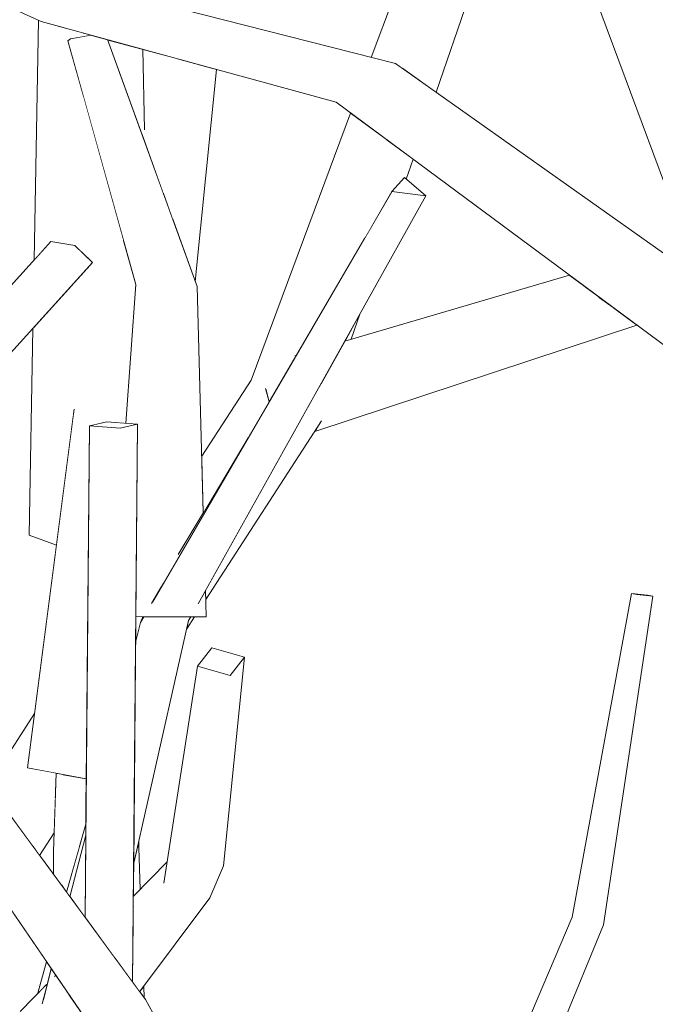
# Model space of a CAD drawing. Extents: x -289599 to -184549, y 66678 to 295474.
# Tile 37 of 256: x -282613 to -282542, y 72112 to 72221. Entities that reach past the tile are written whole.
import ezdxf

# ---------------------------------------------------------------- set-up
doc = ezdxf.new("R2010")
doc.units = 0
doc.header["$MEASUREMENT"] = 0
doc.linetypes.add('Wipeout_Contour', pattern=[1000, 0, -1000])
doc.layers.add('arch drzewa', color=8, linetype='Continuous')
doc.layers.add('arch drzewa_Nr_Pióra__4', color=8, linetype='Continuous', lineweight=9)

msp = doc.modelspace()

# ---------------------------------------------------------------- wipeouts: each hides what was drawn before it
at = {"color": 254, "linetype": 'Wipeout_Contour', "lineweight": 0, "ltscale": 1355805.632371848}
msp.add_wipeout([(-282570.38, 72216.03), (-282566.65, 72213.39), (-282557.3, 72240.53), (-282564.47, 72242.42)], dxfattribs=at).dxf.layer = 'arch drzewa'
at = {"color": 254, "linetype": 'Wipeout_Contour', "lineweight": 0, "ltscale": 2711419.521602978}
msp.add_wipeout([(-282547.2, 72228.65), (-282535.82, 72203.41), (-282533.08, 72211.59), (-282540.58, 72230.52), (-282542.6, 72229.95), (-282542.53, 72229.76), (-282542.66, 72229.86), (-282542.75, 72229.91)], dxfattribs=at).dxf.layer = 'arch drzewa'
at = {"color": 254, "linetype": 'Wipeout_Contour', "lineweight": 0, "ltscale": 1355824.851156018}
msp.add_wipeout([(-282593.12, 72156.9), (-282592.97, 72156.86), (-282567.79, 72201.92), (-282571.56, 72202.4)], dxfattribs=at).dxf.layer = 'arch drzewa'
at = {"color": 254, "linetype": 'Wipeout_Contour', "lineweight": 0, "ltscale": 1355981.98957856}
msp.add_wipeout([(-282609.33, 72196.88), (-282634.81, 72168.73), (-282633.66, 72166.58), (-282606.66, 72196.41)], dxfattribs=at).dxf.layer = 'arch drzewa'
at = {"color": 254, "linetype": 'Wipeout_Contour', "lineweight": 0, "ltscale": 1016865.34065603}
msp.add_wipeout([(-282590.19, 72127.73), (-282587.89, 72150.82), (-282589.48, 72148.79)], dxfattribs=at).dxf.layer = 'arch drzewa'
at = {"color": 254, "linetype": 'Wipeout_Contour', "lineweight": 0, "ltscale": 1355876.856475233}
msp.add_wipeout([(-282606.16, 72129.86), (-282608.2, 72129.77), (-282607.75, 72125.02), (-282607.6, 72124.82)], dxfattribs=at).dxf.layer = 'arch drzewa'
at = {"color": 254, "linetype": 'Wipeout_Contour', "lineweight": 0, "ltscale": 1694809.714862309}
msp.add_wipeout([(-282600.15, 72128.03), (-282600.19, 72124.36), (-282599.43, 72125.13), (-282599.6, 72129.72), (-282599.77, 72129.73)], dxfattribs=at).dxf.layer = 'arch drzewa'
at = {"color": 254, "linetype": 'Wipeout_Contour', "lineweight": 0, "ltscale": 1016738.811795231}
msp.add_wipeout([(-282561.6, 72088.35), (-282548.11, 72121.2), (-282550.34, 72121.76)], dxfattribs=at).dxf.layer = 'arch drzewa'
at = {"color": 254, "linetype": 'Wipeout_Contour', "lineweight": 0, "ltscale": 1355873.72124846}
msp.add_wipeout([(-282609.29, 72116.33), (-282610.26, 72112.56), (-282608.88, 72115.51), (-282608.79, 72115.6)], dxfattribs=at).dxf.layer = 'arch drzewa'
at = {"color": 254, "linetype": 'Wipeout_Contour', "lineweight": 0, "ltscale": 1016874.754995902}
msp.add_wipeout([(-282599.5, 72113.79), (-282599, 72113.11), (-282599.04, 72114.39)], dxfattribs=at).dxf.layer = 'arch drzewa'

# ---------------------------------------------------------------- next in the draw order: wipeouts: each hides what was drawn before it
at = {"color": 254, "linetype": 'Wipeout_Contour', "lineweight": 0, "ltscale": 1355821.052089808}
msp.add_wipeout([(-282573.83, 72217.26), (-282571.15, 72216.58), (-282570.38, 72216.03), (-282564.47, 72242.42)], dxfattribs=at).dxf.layer = 'arch drzewa'
at = {"color": 254, "linetype": 'Wipeout_Contour', "lineweight": 0, "ltscale": 1016770.323296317}
msp.add_wipeout([(-282535.82, 72203.41), (-282547.2, 72228.65), (-282536.54, 72201.26)], dxfattribs=at).dxf.layer = 'arch drzewa'
at = {"color": 254, "linetype": 'Wipeout_Contour', "lineweight": 0, "ltscale": 1016881.245226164}
msp.add_wipeout([(-282571.56, 72202.4), (-282598.1, 72156.89), (-282593.12, 72156.9)], dxfattribs=at).dxf.layer = 'arch drzewa'
at = {"color": 254, "linetype": 'Wipeout_Contour', "lineweight": 0, "ltscale": 1355973.454675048}
msp.add_wipeout([(-282606.66, 72196.41), (-282633.66, 72166.58), (-282632.31, 72164.06), (-282604.71, 72194.55)], dxfattribs=at).dxf.layer = 'arch drzewa'
at = {"color": 254, "linetype": 'Wipeout_Contour', "lineweight": 0, "ltscale": 1016739.180578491}
msp.add_wipeout([(-282548.11, 72121.2), (-282542.64, 72157.6), (-282544.41, 72157.76)], dxfattribs=at).dxf.layer = 'arch drzewa'
at = {"color": 254, "linetype": 'Wipeout_Contour', "lineweight": 0, "ltscale": 1016887.716362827}
msp.add_wipeout([(-282599.64, 72130.31), (-282599.6, 72129.72), (-282599.6, 72130.46)], dxfattribs=at).dxf.layer = 'arch drzewa'
at = {"color": 254, "linetype": 'Wipeout_Contour', "lineweight": 0, "ltscale": 1016908.872582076}
msp.add_wipeout([(-282607.75, 72125.02), (-282608.2, 72129.77), (-282608.15, 72125.57)], dxfattribs=at).dxf.layer = 'arch drzewa'
at = {"color": 254, "linetype": 'Wipeout_Contour', "lineweight": 0, "ltscale": 1694788.99012185}
msp.add_wipeout([(-282600.27, 72114.84), (-282599.5, 72113.79), (-282591.71, 72124.2), (-282596.83, 72125.8), (-282600.24, 72118.12)], dxfattribs=at).dxf.layer = 'arch drzewa'
at = {"color": 254, "linetype": 'Wipeout_Contour', "lineweight": 0, "ltscale": 1016745.715077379}
msp.add_wipeout([(-282550.34, 72121.76), (-282564.31, 72087.13), (-282561.6, 72088.35)], dxfattribs=at).dxf.layer = 'arch drzewa'
at = {"color": 254, "linetype": 'Wipeout_Contour', "lineweight": 0, "ltscale": 1694844.734808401}
msp.add_wipeout([(-282609.81, 72117.09), (-282610.83, 72113.53), (-282609.83, 72114.54), (-282609.89, 72113.98), (-282609.29, 72116.33)], dxfattribs=at).dxf.layer = 'arch drzewa'

# ---------------------------------------------------------------- next in the draw order: wipeouts: each hides what was drawn before it
at = {"color": 254, "linetype": 'Wipeout_Contour', "lineweight": 0, "ltscale": 1355708.771381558}
msp.add_wipeout([(-282550.76, 72228.61), (-282537.82, 72197.46), (-282536.54, 72201.26), (-282547.2, 72228.65)], dxfattribs=at).dxf.layer = 'arch drzewa'
at = {"color": 254, "linetype": 'Wipeout_Contour', "lineweight": 0, "ltscale": 1016851.328530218}
msp.add_wipeout([(-282570.15, 72203.95), (-282571.56, 72202.4), (-282567.79, 72201.92)], dxfattribs=at).dxf.layer = 'arch drzewa'
at = {"color": 254, "linetype": 'Wipeout_Contour', "lineweight": 0, "ltscale": 1016858.092549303}
msp.add_wipeout([(-282576.77, 72185.84), (-282576.06, 72186.05), (-282575.11, 72188.82)], dxfattribs=at).dxf.layer = 'arch drzewa'
at = {"color": 254, "linetype": 'Wipeout_Contour', "lineweight": 0, "ltscale": 1016893.444362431}
msp.add_wipeout([(-282597.7, 72157.58), (-282587.47, 72175.12), (-282595.16, 72162.32)], dxfattribs=at).dxf.layer = 'arch drzewa'
at = {"color": 254, "linetype": 'Wipeout_Contour', "lineweight": 0, "ltscale": 1016862.978951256}
msp.add_wipeout([(-282589.48, 72148.79), (-282591.71, 72124.2), (-282590.19, 72127.73)], dxfattribs=at).dxf.layer = 'arch drzewa'
at = {"color": 254, "linetype": 'Wipeout_Contour', "lineweight": 0, "ltscale": 1355882.340147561}
msp.add_wipeout([(-282609.04, 72129.3), (-282608.98, 72126.7), (-282608.15, 72125.57), (-282608.2, 72129.77)], dxfattribs=at).dxf.layer = 'arch drzewa'
at = {"color": 254, "linetype": 'Wipeout_Contour', "lineweight": 0, "ltscale": 1016887.345777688}
msp.add_wipeout([(-282599.64, 72130.31), (-282599.77, 72129.73), (-282599.6, 72129.72)], dxfattribs=at).dxf.layer = 'arch drzewa'
at = {"color": 254, "linetype": 'Wipeout_Contour', "lineweight": 0, "ltscale": 1016879.375732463}
msp.add_wipeout([(-282600.24, 72118.12), (-282596.83, 72125.8), (-282600.21, 72121.86)], dxfattribs=at).dxf.layer = 'arch drzewa'
at = {"color": 254, "linetype": 'Wipeout_Contour', "lineweight": 0, "ltscale": 1016744.812093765}
msp.add_wipeout([(-282564.31, 72087.13), (-282550.34, 72121.76), (-282551.58, 72122.05)], dxfattribs=at).dxf.layer = 'arch drzewa'
at = {"color": 254, "linetype": 'Wipeout_Contour', "lineweight": 0, "ltscale": 2711729.218418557}
msp.add_wipeout([(-282613.57, 72106.31), (-282612.06, 72106.04), (-282611.84, 72106.51), (-282610.98, 72105.84), (-282606.1, 72104.96), (-282604.36, 72108.85), (-282605.12, 72110.25), (-282607.37, 72113.53)], dxfattribs=at).dxf.layer = 'arch drzewa'

# ---------------------------------------------------------------- next in the draw order: wipeouts: each hides what was drawn before it
at = {"color": 254, "linetype": 'Wipeout_Contour', "lineweight": 0, "ltscale": 1016774.842914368}
msp.add_wipeout([(-282550.76, 72228.61), (-282538.47, 72195.52), (-282537.82, 72197.46)], dxfattribs=at).dxf.layer = 'arch drzewa'
at = {"color": 254, "linetype": 'Wipeout_Contour', "lineweight": 0, "ltscale": 2033713.347105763}
msp.add_wipeout([(-282574.59, 72197.19), (-282571.56, 72202.4), (-282570.15, 72203.95), (-282569.96, 72203.78), (-282569.2, 72205.97), (-282572.14, 72208.15)], dxfattribs=at).dxf.layer = 'arch drzewa'
at = {"color": 254, "linetype": 'Wipeout_Contour', "lineweight": 0, "ltscale": 1355875.928599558}
msp.add_wipeout([(-282593.13, 72191.89), (-282598.51, 72191.9), (-282593.75, 72164.66), (-282592.44, 72166.85)], dxfattribs=at).dxf.layer = 'arch drzewa'
at = {"color": 254, "linetype": 'Wipeout_Contour', "lineweight": 0, "ltscale": 1016885.133941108}
msp.add_wipeout([(-282592.53, 72157.65), (-282592.12, 72155.32), (-282592.2, 72158.24)], dxfattribs=at).dxf.layer = 'arch drzewa'
at = {"color": 254, "linetype": 'Wipeout_Contour', "lineweight": 0, "ltscale": 1016737.728673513}
msp.add_wipeout([(-282544.41, 72157.76), (-282550.34, 72121.76), (-282548.11, 72121.2)], dxfattribs=at).dxf.layer = 'arch drzewa'
at = {"color": 254, "linetype": 'Wipeout_Contour', "lineweight": 0, "ltscale": 1355859.885258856}
msp.add_wipeout([(-282599.96, 72149.78), (-282600.15, 72128.03), (-282594.08, 72154.88), (-282599.4, 72154.66)], dxfattribs=at).dxf.layer = 'arch drzewa'
at = {"color": 254, "linetype": 'Wipeout_Contour', "lineweight": 0, "ltscale": 1016870.880470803}
msp.add_wipeout([(-282591.71, 72124.2), (-282589.48, 72148.79), (-282593.08, 72149.83)], dxfattribs=at).dxf.layer = 'arch drzewa'
at = {"color": 254, "linetype": 'Wipeout_Contour', "lineweight": 0, "ltscale": 1694850.193124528}
msp.add_wipeout([(-282608.2, 72129.77), (-282606.16, 72129.86), (-282605.46, 72132.33), (-282605.41, 72137.35), (-282607.99, 72137.84)], dxfattribs=at).dxf.layer = 'arch drzewa'
at = {"color": 254, "linetype": 'Wipeout_Contour', "lineweight": 0, "ltscale": 1016912.259223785}
msp.add_wipeout([(-282609.04, 72126.79), (-282608.98, 72126.7), (-282609.04, 72129.3)], dxfattribs=at).dxf.layer = 'arch drzewa'
at = {"color": 254, "linetype": 'Wipeout_Contour', "lineweight": 0, "ltscale": 1016751.374189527}
msp.add_wipeout([(-282551.58, 72122.05), (-282566.55, 72086.77), (-282564.31, 72087.13)], dxfattribs=at).dxf.layer = 'arch drzewa'
at = {"color": 254, "linetype": 'Wipeout_Contour', "lineweight": 0, "ltscale": 1016903.248682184}
msp.add_wipeout([(-282607.59, 72113.85), (-282613.57, 72106.31), (-282607.37, 72113.53)], dxfattribs=at).dxf.layer = 'arch drzewa'

# ---------------------------------------------------------------- next in the draw order: linework, layer by layer
at = {"layer": 'arch drzewa_Nr_Pióra__4', "linetype": 'Continuous'}
msp.add_line((-282561.6, 72088.35), (-282548.11, 72121.2), dxfattribs=at)

# ---------------------------------------------------------------- next in the draw order: wipeouts: each hides what was drawn before it
at = {"color": 254, "linetype": 'Wipeout_Contour', "lineweight": 0, "ltscale": 1016744.060968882}
msp.add_wipeout([(-282550.34, 72121.76), (-282544.41, 72157.76), (-282545, 72157.87)], dxfattribs=at).dxf.layer = 'arch drzewa'
at = {"color": 254, "linetype": 'Wipeout_Contour', "lineweight": 0, "ltscale": 1016902.831734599}
msp.add_wipeout([(-282599.96, 72149.78), (-282599.4, 72154.66), (-282599.93, 72152.61)], dxfattribs=at).dxf.layer = 'arch drzewa'
at = {"color": 254, "linetype": 'Wipeout_Contour', "lineweight": 0, "ltscale": 1016888.689208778}
msp.add_wipeout([(-282593.88, 72155.31), (-282594.08, 72154.88), (-282593.84, 72155.31)], dxfattribs=at).dxf.layer = 'arch drzewa'
at = {"color": 254, "linetype": 'Wipeout_Contour', "lineweight": 0, "ltscale": 1016915.833331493}
msp.add_wipeout([(-282608.02, 72137.85), (-282608.2, 72129.77), (-282607.99, 72137.84)], dxfattribs=at).dxf.layer = 'arch drzewa'
at = {"color": 254, "linetype": 'Wipeout_Contour', "lineweight": 0, "ltscale": 1016903.366288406}
msp.add_wipeout([(-282607.23, 72124.31), (-282605.55, 72122.03), (-282605.47, 72131.14)], dxfattribs=at).dxf.layer = 'arch drzewa'
at = {"color": 254, "linetype": 'Wipeout_Contour', "lineweight": 0, "ltscale": 1355839.71612971}
msp.add_wipeout([(-282600.21, 72121.86), (-282596.83, 72125.8), (-282596.51, 72127.82), (-282600.2, 72123.17)], dxfattribs=at).dxf.layer = 'arch drzewa'
at = {"color": 254, "linetype": 'Wipeout_Contour', "lineweight": 0, "ltscale": 2711750.048450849}
msp.add_wipeout([(-282613.57, 72106.31), (-282607.59, 72113.85), (-282608.79, 72115.6), (-282608.88, 72115.51), (-282610.26, 72112.56), (-282609.89, 72113.98), (-282609.83, 72114.54), (-282612.72, 72111.6)], dxfattribs=at).dxf.layer = 'arch drzewa'
at = {"color": 254, "linetype": 'Wipeout_Contour', "lineweight": 0, "ltscale": 2372671.546956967}
msp.add_wipeout([(-282602.38, 72111.41), (-282605.12, 72110.25), (-282565.14, 72053.1), (-282598.86, 72112.92), (-282601.78, 72111.67), (-282601.8, 72111.5), (-282602.24, 72111.4)], dxfattribs=at).dxf.layer = 'arch drzewa'

# ---------------------------------------------------------------- next in the draw order: wipeouts: each hides what was drawn before it
at = {"color": 254, "linetype": 'Wipeout_Contour', "lineweight": 0, "ltscale": 1016741.722417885}
msp.add_wipeout([(-282545, 72157.87), (-282551.58, 72122.05), (-282550.34, 72121.76)], dxfattribs=at).dxf.layer = 'arch drzewa'
at = {"color": 254, "linetype": 'Wipeout_Contour', "lineweight": 0, "ltscale": 1355861.321795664}
msp.add_wipeout([(-282599.4, 72154.66), (-282594.08, 72154.88), (-282593.88, 72155.31), (-282599.04, 72155.29)], dxfattribs=at).dxf.layer = 'arch drzewa'
at = {"color": 254, "linetype": 'Wipeout_Contour', "lineweight": 0, "ltscale": 1355887.589193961}
msp.add_wipeout([(-282609.04, 72129.3), (-282608.2, 72129.77), (-282608.02, 72137.85), (-282608.73, 72137.98)], dxfattribs=at).dxf.layer = 'arch drzewa'
at = {"color": 254, "linetype": 'Wipeout_Contour', "lineweight": 0, "ltscale": 1355840.615914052}
msp.add_wipeout([(-282600.19, 72124.36), (-282600.2, 72123.17), (-282596.51, 72127.82), (-282596.46, 72128.16)], dxfattribs=at).dxf.layer = 'arch drzewa'

# ---------------------------------------------------------------- next in the draw order: linework, layer by layer
at = {"layer": 'arch drzewa_Nr_Pióra__4', "linetype": 'Continuous'}
msp.add_line((-282566.55, 72086.77), (-282551.58, 72122.05), dxfattribs=at)

# ---------------------------------------------------------------- next in the draw order: wipeouts: each hides what was drawn before it
at = {"color": 254, "linetype": 'Wipeout_Contour', "lineweight": 0, "ltscale": 1355658.541013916}
msp.add_wipeout([(-282542.64, 72157.6), (-282543.23, 72157.71), (-282545, 72157.87), (-282544.41, 72157.76)], dxfattribs=at).dxf.layer = 'arch drzewa'
at = {"color": 254, "linetype": 'Wipeout_Contour', "lineweight": 0, "ltscale": 1016903.861013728}
msp.add_wipeout([(-282599.13, 72155.29), (-282599.4, 72154.66), (-282599.04, 72155.29)], dxfattribs=at).dxf.layer = 'arch drzewa'
at = {"color": 254, "linetype": 'Wipeout_Contour', "lineweight": 0, "ltscale": 1016872.751511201}
msp.add_wipeout([(-282593.08, 72149.83), (-282596.83, 72125.8), (-282591.71, 72124.2)], dxfattribs=at).dxf.layer = 'arch drzewa'
at = {"color": 254, "linetype": 'Wipeout_Contour', "lineweight": 0, "ltscale": 1355891.000586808}
msp.add_wipeout([(-282611.37, 72129.95), (-282610.58, 72128.88), (-282608.97, 72131.37), (-282608.83, 72135.37)], dxfattribs=at).dxf.layer = 'arch drzewa'
at = {"color": 254, "linetype": 'Wipeout_Contour', "lineweight": 0, "ltscale": 1355874.360276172}
msp.add_wipeout([(-282607.6, 72124.82), (-282607.23, 72124.31), (-282605.47, 72131.14), (-282605.46, 72132.33)], dxfattribs=at).dxf.layer = 'arch drzewa'

# ---------------------------------------------------------------- next in the draw order: linework, layer by layer
at = {"layer": 'arch drzewa_Nr_Pióra__4', "linetype": 'Continuous'}
for p, q in [((-282551.58, 72122.05), (-282545, 72157.87)), ((-282548.11, 72121.2), (-282542.64, 72157.6)), ((-282544.41, 72157.76), (-282545, 72157.87)), ((-282545, 72157.87), (-282543.23, 72157.71)), ((-282542.64, 72157.6), (-282544.41, 72157.76)), ((-282543.23, 72157.71), (-282542.64, 72157.6)), ((-282590.19, 72127.73), (-282591.71, 72124.2))]:
    msp.add_line(p, q, dxfattribs=at)

# ---------------------------------------------------------------- next in the draw order: wipeouts: each hides what was drawn before it
at = {"color": 254, "linetype": 'Wipeout_Contour', "lineweight": 0, "ltscale": 3389655.618831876}
msp.add_wipeout([(-282599.23, 72155.29), (-282592.12, 72155.32), (-282592.53, 72157.65), (-282592.97, 72156.86), (-282593.12, 72156.9), (-282598.1, 72156.89), (-282597.7, 72157.58), (-282595.16, 72162.32), (-282593.75, 72164.66), (-282598.51, 72191.9)], dxfattribs=at).dxf.layer = 'arch drzewa'
at = {"color": 254, "linetype": 'Wipeout_Contour', "lineweight": 0, "ltscale": 1355833.023341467}
msp.add_wipeout([(-282591.49, 72151.86), (-282593.08, 72149.83), (-282589.48, 72148.79), (-282587.89, 72150.82)], dxfattribs=at).dxf.layer = 'arch drzewa'
at = {"color": 254, "linetype": 'Wipeout_Contour', "lineweight": 0, "ltscale": 2372829.215660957}
msp.add_wipeout([(-282611.13, 72144.58), (-282615.45, 72137.93), (-282613.38, 72132.69), (-282611.37, 72129.95), (-282608.83, 72135.37), (-282608.73, 72137.98), (-282611.91, 72138.59)], dxfattribs=at).dxf.layer = 'arch drzewa'

# ---------------------------------------------------------------- next in the draw order: linework, layer by layer
at = {"layer": 'arch drzewa_Nr_Pióra__4', "linetype": 'Continuous'}
for p, q in [((-282593.08, 72149.83), (-282591.49, 72151.86)), ((-282591.49, 72151.86), (-282587.89, 72150.82)), ((-282590.19, 72127.73), (-282587.89, 72150.82)), ((-282587.89, 72150.82), (-282589.48, 72148.79)), ((-282596.83, 72125.8), (-282593.08, 72149.83)), ((-282589.48, 72148.79), (-282593.08, 72149.83))]:
    msp.add_line(p, q, dxfattribs=at)

# ---------------------------------------------------------------- next in the draw order: wipeouts: each hides what was drawn before it
at = {"color": 254, "linetype": 'Wipeout_Contour', "lineweight": 0, "ltscale": 1016921.108066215}
msp.add_wipeout([(-282599.23, 72155.29), (-282598.51, 72191.9), (-282599.93, 72192.12)], dxfattribs=at).dxf.layer = 'arch drzewa'
at = {"color": 254, "linetype": 'Wipeout_Contour', "lineweight": 0, "ltscale": 2372734.174490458}
msp.add_wipeout([(-282587.13, 72181.52), (-282592.53, 72170.03), (-282592.44, 72166.85), (-282587.47, 72175.12), (-282585.15, 72179.1), (-282585.52, 72180.46), (-282585.34, 72180.64)], dxfattribs=at).dxf.layer = 'arch drzewa'
at = {"color": 254, "linetype": 'Wipeout_Contour', "lineweight": 0, "ltscale": 2033863.351667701}
msp.add_wipeout([(-282611.91, 72138.59), (-282605.41, 72137.35), (-282605.08, 72173.73), (-282605.22, 72172.88), (-282605.9, 72175.65), (-282606.81, 72177.89)], dxfattribs=at).dxf.layer = 'arch drzewa'
at = {"color": 254, "linetype": 'Wipeout_Contour', "lineweight": 0, "ltscale": 1355850.514133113}
msp.add_wipeout([(-282594.28, 72153.98), (-282593.42, 72155.31), (-282593.84, 72155.31), (-282594.08, 72154.88)], dxfattribs=at).dxf.layer = 'arch drzewa'
at = {"color": 254, "linetype": 'Wipeout_Contour', "lineweight": 0, "ltscale": 2033843.832676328}
msp.add_wipeout([(-282619.38, 72131.06), (-282619.85, 72128.71), (-282612.86, 72110.74), (-282612.72, 72111.6), (-282610.83, 72113.53), (-282609.81, 72117.09)], dxfattribs=at).dxf.layer = 'arch drzewa'

# ---------------------------------------------------------------- next in the draw order: linework, layer by layer
at = {"layer": 'arch drzewa_Nr_Pióra__4', "linetype": 'Continuous'}
for p, q in [((-282594.28, 72153.98), (-282593.42, 72155.31)), ((-282594.08, 72154.88), (-282593.84, 72155.31))]:
    msp.add_line(p, q, dxfattribs=at)

# ---------------------------------------------------------------- next in the draw order: wipeouts: each hides what was drawn before it
at = {"color": 254, "linetype": 'Wipeout_Contour', "lineweight": 0, "ltscale": 1694862.247694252}
msp.add_wipeout([(-282601.02, 72176.73), (-282599.72, 72176.62), (-282599.91, 72155.35), (-282599.23, 72155.29), (-282599.93, 72192.12)], dxfattribs=at).dxf.layer = 'arch drzewa'
at = {"color": 254, "linetype": 'Wipeout_Contour', "lineweight": 0, "ltscale": 1355832.79481566}
msp.add_wipeout([(-282592.2, 72158.24), (-282592.17, 72157.23), (-282579.38, 72176.94), (-282581.58, 72177.23)], dxfattribs=at).dxf.layer = 'arch drzewa'
at = {"color": 254, "linetype": 'Wipeout_Contour', "lineweight": 0, "ltscale": 1016935.015449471}
msp.add_wipeout([(-282598.86, 72112.92), (-282621.42, 72143.64), (-282626.26, 72141.1)], dxfattribs=at).dxf.layer = 'arch drzewa'

# ---------------------------------------------------------------- next in the draw order: linework, layer by layer
at = {"layer": 'arch drzewa_Nr_Pióra__4', "linetype": 'Continuous'}
msp.add_line((-282592.12, 72155.32), (-282592.2, 72158.24), dxfattribs=at)

# ---------------------------------------------------------------- next in the draw order: wipeouts: each hides what was drawn before it
at = {"color": 254, "linetype": 'Wipeout_Contour', "lineweight": 0, "ltscale": 1355936.215797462}
msp.add_wipeout([(-282607.17, 72219.3), (-282593.13, 72191.89), (-282603.05, 72219.22), (-282604.9, 72219.72)], dxfattribs=at).dxf.layer = 'arch drzewa'
at = {"color": 254, "linetype": 'Wipeout_Contour', "lineweight": 0, "ltscale": 1016892.342454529}
msp.add_wipeout([(-282592.61, 72173.08), (-282592.53, 72170.03), (-282587.13, 72181.52)], dxfattribs=at).dxf.layer = 'arch drzewa'
at = {"color": 254, "linetype": 'Wipeout_Contour', "lineweight": 0, "ltscale": 1694840.607983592}
msp.add_wipeout([(-282599.91, 72155.35), (-282599.93, 72152.61), (-282599.4, 72154.66), (-282599.13, 72155.29), (-282599.23, 72155.29)], dxfattribs=at).dxf.layer = 'arch drzewa'
at = {"color": 254, "linetype": 'Wipeout_Contour', "lineweight": 0, "ltscale": 2372755.301002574}
msp.add_wipeout([(-282598.86, 72112.92), (-282626.26, 72141.1), (-282605.12, 72110.25), (-282602.38, 72111.41), (-282602.67, 72111.44), (-282602.23, 72112.36), (-282601.78, 72111.67)], dxfattribs=at).dxf.layer = 'arch drzewa'

# ---------------------------------------------------------------- next in the draw order: linework, layer by layer
at = {"layer": 'arch drzewa_Nr_Pióra__4', "linetype": 'Continuous'}
for p, q in [((-282595.22, 72162.22), (-282587.47, 72175.12)), ((-282615.45, 72137.93), (-282611.13, 72144.58)), ((-282609.04, 72129.3), (-282608.73, 72137.98)), ((-282610.58, 72128.88), (-282608.97, 72131.37)), ((-282609.04, 72126.79), (-282609.04, 72129.3)), ((-282610.83, 72113.53), (-282609.81, 72117.09)), ((-282610.29, 72112.43), (-282609.29, 72116.33)), ((-282608.93, 72115.46), (-282608.79, 72115.6)), ((-282612.72, 72111.6), (-282609.8, 72114.57)), ((-282599, 72113.11), (-282599.04, 72114.39)), ((-282565.14, 72053.1), (-282598.86, 72112.92))]:
    msp.add_line(p, q, dxfattribs=at)

# ---------------------------------------------------------------- next in the draw order: wipeouts: each hides what was drawn before it
at = {"color": 254, "linetype": 'Wipeout_Contour', "lineweight": 0, "ltscale": 1016937.09807914}
msp.add_wipeout([(-282607.17, 72219.3), (-282598.51, 72191.9), (-282593.13, 72191.89)], dxfattribs=at).dxf.layer = 'arch drzewa'
at = {"color": 254, "linetype": 'Wipeout_Contour', "lineweight": 0, "ltscale": 2033747.184747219}
msp.add_wipeout([(-282576.12, 72211.09), (-282587.13, 72181.52), (-282585.34, 72180.64), (-282582.16, 72184.22), (-282574.59, 72197.19), (-282572.14, 72208.15)], dxfattribs=at).dxf.layer = 'arch drzewa'

# ---------------------------------------------------------------- next in the draw order: linework, layer by layer
at = {"layer": 'arch drzewa_Nr_Pióra__4', "linetype": 'Continuous'}
msp.add_line((-282592.61, 72173.08), (-282587.13, 72181.52), dxfattribs=at)

# ---------------------------------------------------------------- next in the draw order: wipeouts: each hides what was drawn before it
at = {"color": 254, "linetype": 'Wipeout_Contour', "lineweight": 0, "ltscale": 1016957.068892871}
msp.add_wipeout([(-282598.51, 72191.9), (-282607.17, 72219.3), (-282607.44, 72219.09)], dxfattribs=at).dxf.layer = 'arch drzewa'
at = {"color": 254, "linetype": 'Wipeout_Contour', "lineweight": 0, "ltscale": 1355898.073863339}
msp.add_wipeout([(-282595.82, 72199.3), (-282593.33, 72192.43), (-282590.98, 72215.91), (-282594.98, 72217.01)], dxfattribs=at).dxf.layer = 'arch drzewa'
at = {"color": 254, "linetype": 'Wipeout_Contour', "lineweight": 0, "ltscale": 1355755.480825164}
msp.add_wipeout([(-282580.1, 72175.83), (-282544.41, 72187.61), (-282546.92, 72189.47), (-282579.96, 72176.04)], dxfattribs=at).dxf.layer = 'arch drzewa'
at = {"color": 254, "linetype": 'Wipeout_Contour', "lineweight": 0, "ltscale": 1355837.947522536}
msp.add_wipeout([(-282585.52, 72180.46), (-282585.15, 72179.1), (-282582.16, 72184.22), (-282585.34, 72180.64)], dxfattribs=at).dxf.layer = 'arch drzewa'

# ---------------------------------------------------------------- next in the draw order: linework, layer by layer
at = {"layer": 'arch drzewa_Nr_Pióra__4', "linetype": 'Continuous'}
for p, q in [((-282592.44, 72166.85), (-282593.13, 72191.89)), ((-282582.3, 72184.22), (-282582.13, 72184.27)), ((-282585.15, 72179.1), (-282585.56, 72180.57))]:
    msp.add_line(p, q, dxfattribs=at)

# ---------------------------------------------------------------- next in the draw order: wipeouts: each hides what was drawn before it
at = {"color": 254, "linetype": 'Wipeout_Contour', "lineweight": 0, "ltscale": 1016944.196607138}
msp.add_wipeout([(-282607.44, 72219.09), (-282599.93, 72192.12), (-282598.51, 72191.9)], dxfattribs=at).dxf.layer = 'arch drzewa'
at = {"color": 254, "linetype": 'Wipeout_Contour', "lineweight": 0, "ltscale": 1355908.976308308}
msp.add_wipeout([(-282596.86, 72202.16), (-282595.82, 72199.3), (-282594.98, 72217.01), (-282595.38, 72217.12)], dxfattribs=at).dxf.layer = 'arch drzewa'
at = {"color": 254, "linetype": 'Wipeout_Contour', "lineweight": 0, "ltscale": 2033669.698246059}
msp.add_wipeout([(-282579.64, 72180.71), (-282581.58, 72177.23), (-282579.38, 72176.94), (-282579.96, 72176.04), (-282546.92, 72189.47), (-282548.58, 72190.7)], dxfattribs=at).dxf.layer = 'arch drzewa'

# ---------------------------------------------------------------- next in the draw order: linework, layer by layer
at = {"layer": 'arch drzewa_Nr_Pióra__4', "linetype": 'Continuous'}
msp.add_line((-282592.17, 72157.23), (-282579.33, 72177.02), dxfattribs=at)

# ---------------------------------------------------------------- next in the draw order: wipeouts: each hides what was drawn before it
at = {"color": 254, "linetype": 'Wipeout_Contour', "lineweight": 0, "ltscale": 1016967.005461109}
msp.add_wipeout([(-282604.9, 72219.72), (-282605.81, 72219.97), (-282605.8, 72219.55)], dxfattribs=at).dxf.layer = 'arch drzewa'
at = {"color": 254, "linetype": 'Wipeout_Contour', "lineweight": 0, "ltscale": 1694898.034434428}
msp.add_wipeout([(-282599.17, 72208.52), (-282596.86, 72202.16), (-282595.38, 72217.12), (-282599.14, 72218.15), (-282598.95, 72209.67)], dxfattribs=at).dxf.layer = 'arch drzewa'
at = {"color": 254, "linetype": 'Wipeout_Contour', "lineweight": 0, "ltscale": 1694886.856570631}
msp.add_wipeout([(-282601.45, 72196.26), (-282602.06, 72176.81), (-282601.02, 72176.73), (-282599.93, 72192.12), (-282601.32, 72197.11)], dxfattribs=at).dxf.layer = 'arch drzewa'
at = {"color": 254, "linetype": 'Wipeout_Contour', "lineweight": 0, "ltscale": 1355765.381394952}
msp.add_wipeout([(-282579.46, 72181.04), (-282579.64, 72180.71), (-282548.58, 72190.7), (-282550.15, 72191.87)], dxfattribs=at).dxf.layer = 'arch drzewa'

# ---------------------------------------------------------------- next in the draw order: wipeouts: each hides what was drawn before it
at = {"color": 254, "linetype": 'Wipeout_Contour', "lineweight": 0, "ltscale": 1355930.952976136}
msp.add_wipeout([(-282599.14, 72218.15), (-282603.05, 72219.22), (-282599.17, 72208.52), (-282598.95, 72209.67)], dxfattribs=at).dxf.layer = 'arch drzewa'
at = {"color": 254, "linetype": 'Wipeout_Contour', "lineweight": 0, "ltscale": 1355910.436228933}
msp.add_wipeout([(-282604.63, 72176.56), (-282603.12, 72176.89), (-282602.06, 72176.81), (-282601.45, 72196.26)], dxfattribs=at).dxf.layer = 'arch drzewa'
at = {"color": 254, "linetype": 'Wipeout_Contour', "lineweight": 0, "ltscale": 1355767.745507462}
msp.add_wipeout([(-282579.46, 72181.04), (-282550.15, 72191.87), (-282551.88, 72193.14), (-282576.77, 72185.84)], dxfattribs=at).dxf.layer = 'arch drzewa'

# ---------------------------------------------------------------- next in the draw order: wipeouts: each hides what was drawn before it
at = {"color": 254, "linetype": 'Wipeout_Contour', "lineweight": 0, "ltscale": 1355750.813714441}
msp.add_wipeout([(-282575.01, 72216.02), (-282539.31, 72193), (-282539.03, 72193.85), (-282571.15, 72216.58)], dxfattribs=at).dxf.layer = 'arch drzewa'
at = {"color": 254, "linetype": 'Wipeout_Contour', "lineweight": 0, "ltscale": 3050826.33586277}
msp.add_wipeout([(-282601.32, 72197.11), (-282605.72, 72212.91), (-282605.5, 72195.3), (-282604.71, 72194.55), (-282605.48, 72193.7), (-282605.22, 72172.88), (-282605.08, 72173.73), (-282605.06, 72176.46), (-282604.63, 72176.56)], dxfattribs=at).dxf.layer = 'arch drzewa'

# ---------------------------------------------------------------- next in the draw order: wipeouts: each hides what was drawn before it
at = {"color": 254, "linetype": 'Wipeout_Contour', "lineweight": 0, "ltscale": 3050895.615432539}
msp.add_wipeout([(-282605.81, 72219.97), (-282608.6, 72220.74), (-282607.15, 72196.5), (-282606.66, 72196.41), (-282605.5, 72195.3), (-282605.72, 72212.91), (-282607.44, 72219.09), (-282607.17, 72219.3), (-282605.8, 72219.55)], dxfattribs=at).dxf.layer = 'arch drzewa'
at = {"color": 254, "linetype": 'Wipeout_Contour', "lineweight": 0, "ltscale": 1016796.260709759}
msp.add_wipeout([(-282575.01, 72216.02), (-282539.83, 72191.47), (-282539.31, 72193)], dxfattribs=at).dxf.layer = 'arch drzewa'
at = {"color": 254, "linetype": 'Wipeout_Contour', "lineweight": 0, "ltscale": 1355924.5639015}
msp.add_wipeout([(-282606.89, 72192.14), (-282605.9, 72175.65), (-282605.22, 72172.88), (-282605.48, 72193.7)], dxfattribs=at).dxf.layer = 'arch drzewa'

# ---------------------------------------------------------------- next in the draw order: wipeouts: each hides what was drawn before it
at = {"color": 254, "linetype": 'Wipeout_Contour', "lineweight": 0, "ltscale": 2033942.421641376}
msp.add_wipeout([(-282611.2, 72194.82), (-282609.33, 72196.88), (-282607.15, 72196.5), (-282608.6, 72220.74), (-282610.39, 72221.23), (-282610.71, 72221.37)], dxfattribs=at).dxf.layer = 'arch drzewa'
at = {"color": 254, "linetype": 'Wipeout_Contour', "lineweight": 0, "ltscale": 1694675.163796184}
msp.add_wipeout([(-282577.73, 72212.28), (-282539.74, 72189.96), (-282540.04, 72190.84), (-282539.83, 72191.47), (-282575.01, 72216.02)], dxfattribs=at).dxf.layer = 'arch drzewa'
at = {"color": 254, "linetype": 'Wipeout_Contour', "lineweight": 0, "ltscale": 2033892.467879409}
msp.add_wipeout([(-282611.34, 72187.23), (-282611.75, 72164.35), (-282608.71, 72163.25), (-282606.81, 72177.89), (-282605.9, 72175.65), (-282606.89, 72192.14)], dxfattribs=at).dxf.layer = 'arch drzewa'
at = {"color": 254, "linetype": 'Wipeout_Contour', "lineweight": 0, "ltscale": 1355903.945356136}
msp.add_wipeout([(-282599.72, 72176.62), (-282603.12, 72176.89), (-282605.06, 72176.46), (-282601.66, 72176.19)], dxfattribs=at).dxf.layer = 'arch drzewa'

# ---------------------------------------------------------------- next in the draw order: linework, layer by layer
at = {"layer": 'arch drzewa_Nr_Pióra__4', "linetype": 'Continuous'}
for p, q in [((-282566.65, 72213.39), (-282557.3, 72240.53)), ((-282634.81, 72168.73), (-282609.33, 72196.88)), ((-282606.66, 72196.41), (-282609.33, 72196.88)), ((-282604.71, 72194.55), (-282606.66, 72196.41)), ((-282611.75, 72164.35), (-282611.34, 72187.23)), ((-282611.91, 72138.59), (-282606.76, 72178.3)), ((-282608.71, 72163.25), (-282611.75, 72164.35))]:
    msp.add_line(p, q, dxfattribs=at)

# ---------------------------------------------------------------- next in the draw order: wipeouts: each hides what was drawn before it
at = {"color": 254, "linetype": 'Wipeout_Contour', "lineweight": 0, "ltscale": 1694926.343060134}
msp.add_wipeout([(-282610.24, 72224.92), (-282571.15, 72216.58), (-282606.28, 72225.52), (-282608.34, 72225.25), (-282607.92, 72224.98)], dxfattribs=at).dxf.layer = 'arch drzewa'
at = {"color": 254, "linetype": 'Wipeout_Contour', "lineweight": 0, "ltscale": 1016792.830847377}
msp.add_wipeout([(-282539.74, 72189.96), (-282577.73, 72212.28), (-282537.06, 72182.17)], dxfattribs=at).dxf.layer = 'arch drzewa'
at = {"color": 254, "linetype": 'Wipeout_Contour', "lineweight": 0, "ltscale": 1355869.946832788}
msp.add_wipeout([(-282601.66, 72176.19), (-282602.19, 72117.45), (-282600.27, 72114.84), (-282599.72, 72176.62)], dxfattribs=at).dxf.layer = 'arch drzewa'

# ---------------------------------------------------------------- next in the draw order: linework, layer by layer
at = {"layer": 'arch drzewa_Nr_Pióra__4', "linetype": 'Continuous'}
for p, q in [((-282538.47, 72195.52), (-282550.76, 72228.61)), ((-282587.13, 72181.52), (-282576.12, 72211.09)), ((-282569.96, 72203.78), (-282569.2, 72205.97)), ((-282571.56, 72202.4), (-282570.15, 72203.95)), ((-282570.15, 72203.95), (-282567.79, 72201.92)), ((-282598.17, 72156.78), (-282571.56, 72202.4)), ((-282567.79, 72201.92), (-282571.56, 72202.4)), ((-282593.03, 72156.75), (-282567.79, 72201.92)), ((-282576.77, 72185.84), (-282551.88, 72193.14)), ((-282601.02, 72176.73), (-282599.93, 72192.12)), ((-282576.06, 72186.05), (-282575.11, 72188.82)), ((-282580.1, 72175.83), (-282544.41, 72187.61)), ((-282600.27, 72114.84), (-282599.72, 72176.62)), ((-282600.15, 72128.03), (-282594.08, 72154.88)), ((-282599.93, 72152.61), (-282599.4, 72154.66)), ((-282599.23, 72155.29), (-282599.91, 72155.35)), ((-282599.4, 72154.66), (-282599.13, 72155.29)), ((-282599.4, 72154.66), (-282599.04, 72155.29)), ((-282592.12, 72155.32), (-282599.23, 72155.29)), ((-282599.6, 72129.72), (-282599.6, 72130.46)), ((-282599.43, 72125.13), (-282599.6, 72129.72)), ((-282600.19, 72124.36), (-282596.46, 72128.16)), ((-282599.5, 72113.79), (-282591.71, 72124.2))]:
    msp.add_line(p, q, dxfattribs=at)

# ---------------------------------------------------------------- next in the draw order: wipeouts: each hides what was drawn before it
at = {"color": 254, "linetype": 'Wipeout_Contour', "lineweight": 0, "ltscale": 1016909.224111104}
msp.add_wipeout([(-282610.48, 72224.97), (-282575.01, 72216.02), (-282571.15, 72216.58)], dxfattribs=at).dxf.layer = 'arch drzewa'
at = {"color": 254, "linetype": 'Wipeout_Contour', "lineweight": 0, "ltscale": 1355881.929184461}
msp.add_wipeout([(-282605.55, 72122.03), (-282602.19, 72117.45), (-282601.66, 72176.19), (-282605.06, 72176.46)], dxfattribs=at).dxf.layer = 'arch drzewa'

# ---------------------------------------------------------------- next in the draw order: linework, layer by layer
at = {"layer": 'arch drzewa_Nr_Pióra__4', "linetype": 'Continuous'}
for p, q in [((-282573.83, 72217.26), (-282564.47, 72242.42)), ((-282539.03, 72193.85), (-282571.15, 72216.58)), ((-282632.31, 72164.06), (-282604.71, 72194.55)), ((-282605.55, 72122.03), (-282605.06, 72176.46)), ((-282605.06, 72176.46), (-282603.12, 72176.89)), ((-282601.66, 72176.19), (-282605.06, 72176.46)), ((-282603.12, 72176.89), (-282599.72, 72176.62)), ((-282599.72, 72176.62), (-282601.66, 72176.19)), ((-282598.86, 72112.92), (-282621.42, 72143.64)), ((-282605.12, 72110.25), (-282626.26, 72141.1)), ((-282605.41, 72137.35), (-282611.91, 72138.59)), ((-282607.6, 72124.82), (-282605.46, 72132.33)), ((-282607.23, 72124.31), (-282605.47, 72131.14))]:
    msp.add_line(p, q, dxfattribs=at)

# ---------------------------------------------------------------- next in the draw order: wipeouts: each hides what was drawn before it
at = {"color": 254, "linetype": 'Wipeout_Contour', "lineweight": 0, "ltscale": 1694935.300137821}
msp.add_wipeout([(-282610.42, 72222.66), (-282610.39, 72221.23), (-282575.01, 72216.02), (-282610.28, 72224.92), (-282609.86, 72222.33)], dxfattribs=at).dxf.layer = 'arch drzewa'

# ---------------------------------------------------------------- next in the draw order: wipeouts: each hides what was drawn before it
at = {"color": 254, "linetype": 'Wipeout_Contour', "lineweight": 0, "ltscale": 1016913.731792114}
msp.add_wipeout([(-282610.39, 72221.23), (-282577.73, 72212.28), (-282575.01, 72216.02)], dxfattribs=at).dxf.layer = 'arch drzewa'

# ---------------------------------------------------------------- next in the draw order: linework, layer by layer
at = {"layer": 'arch drzewa_Nr_Pióra__4', "linetype": 'Continuous'}
for p, q in [((-282571.15, 72216.58), (-282606.28, 72225.52)), ((-282607.17, 72219.3), (-282607.44, 72219.09)), ((-282599.93, 72192.12), (-282607.44, 72219.09)), ((-282604.9, 72219.72), (-282607.17, 72219.3)), ((-282593.13, 72191.89), (-282603.05, 72219.22)), ((-282598.94, 72209.24), (-282599.14, 72218.15)), ((-282593.33, 72192.43), (-282590.98, 72215.91)), ((-282537.06, 72182.17), (-282577.73, 72212.28))]:
    msp.add_line(p, q, dxfattribs=at)

# ---------------------------------------------------------------- next in the draw order: wipeouts: each hides what was drawn before it
at = {"color": 254, "linetype": 'Wipeout_Contour', "lineweight": 0, "ltscale": 1356015.515590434}
msp.add_wipeout([(-282636.24, 72232.76), (-282610.39, 72221.23), (-282610.42, 72222.66), (-282618.81, 72227.49)], dxfattribs=at).dxf.layer = 'arch drzewa'

# ---------------------------------------------------------------- next in the draw order: linework, layer by layer
at = {"layer": 'arch drzewa_Nr_Pióra__4', "linetype": 'Continuous'}
for p, q in [((-282610.39, 72221.23), (-282636.24, 72232.76)), ((-282611.2, 72194.82), (-282610.71, 72221.37)), ((-282577.73, 72212.28), (-282610.39, 72221.23))]:
    msp.add_line(p, q, dxfattribs=at)

doc.saveas('drawing.dxf')
